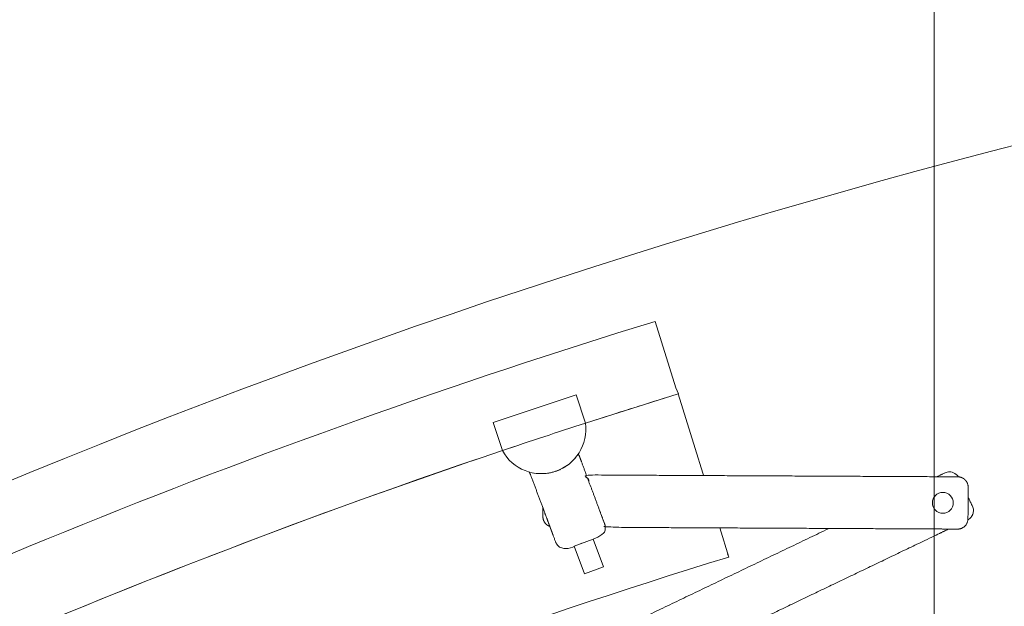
# Model space of a CAD drawing. Header units: metres. Extents: x -45 to 152, y -127 to 99.
# Tile 192 of 256: x -25.266 to -24.701, y -11.912 to -11.576. Entities that reach past the tile are written whole.
import ezdxf

# ---------------------------------------------------------------- set-up
doc = ezdxf.new("R2010")
doc.units = ezdxf.units.M
doc.layers.add('036_Bodenbelagarbeiten-350 Doppelbodenelement', color=7, linetype='Continuous', lineweight=9)
doc.layers.add('_OG 2 (2D)', color=7, linetype='Continuous', lineweight=9)
doc.layers.add('ACTES-Einrichtung Aufsicht.', color=7, linetype='Continuous', lineweight=9, true_color=0xa6a6a6)

# ---------------------------------------------------------------- blocks, each defined once
blk = doc.blocks.new('Group-96')
at = {"color": 255, "transparency": 33554687}
blk.add_wipeout([(-25.20296, -13.12743), (-25.18909, -13.11936), (-25.17519, -13.11135), (-25.16126, -13.10339), (-25.1473, -13.09549), (-25.1333, -13.08765), (-25.11927, -13.07987), (-25.10521, -13.07214), (-25.09113, -13.06446), (-24.99266, -13.01283), (-24.8928, -12.96394), (-24.79163, -12.91784), (-24.68922, -12.87455), (-24.58565, -12.83412), (-24.48099, -12.79658), (-24.37534, -12.76194), (-24.26877, -12.73025), (-24.26209, -12.72588), (-24.25619, -12.72051), (-24.25122, -12.71427), (-24.2473, -12.70731), (-24.24455, -12.69982), (-24.24301, -12.69199), (-24.24275, -12.68401), (-24.24375, -12.6761), (-24.24377, -12.67604), (-24.24378, -12.67597), (-24.2438, -12.67591), (-24.24381, -12.67585), (-24.24382, -12.67578), (-24.24384, -12.67572), (-24.24385, -12.67566), (-24.24386, -12.6756), (-24.45971, -11.6442), (-24.46271, -11.63494), (-24.46746, -11.62644), (-24.47376, -11.61902), (-24.48138, -11.61296), (-24.49003, -11.60849), (-24.49938, -11.60579), (-24.50908, -11.60494), (-24.51876, -11.606), (-24.85258, -11.69126), (-25.17859, -11.80275), (-25.49472, -11.93976), (-25.79898, -12.10142), (-26.08946, -12.28672), (-26.36431, -12.49448), (-26.62182, -12.7234), (-26.86034, -12.97202), (-26.86039, -12.97208), (-26.86044, -12.97214), (-26.86049, -12.9722), (-26.86054, -12.97225), (-26.86059, -12.97231), (-26.86064, -12.97237), (-26.86069, -12.97243), (-26.86074, -12.97249), (-26.86033, -12.97202), (-26.866, -12.97993), (-26.87003, -12.98879), (-26.87227, -12.99827), (-26.87263, -13.008), (-26.87109, -13.01761), (-26.86772, -13.02674), (-26.86265, -13.03505), (-26.85606, -13.04222), (-26.07075, -13.74487), (-26.0645, -13.74963), (-26.05758, -13.75336), (-26.05016, -13.75595), (-26.04243, -13.75736), (-26.03458, -13.75753), (-26.02679, -13.75647), (-26.01926, -13.7542), (-26.01219, -13.75078), (-25.9201, -13.66184), (-25.82522, -13.57588), (-25.72765, -13.49299), (-25.62748, -13.41326), (-25.52482, -13.33676), (-25.41978, -13.26357), (-25.31245, -13.19377)], dxfattribs=at).dxf.layer = 'ACTES-Einrichtung Aufsicht.'
at = {"layer": 'ACTES-Einrichtung Aufsicht.', "transparency": 33554534, "flags": 128}
blk.add_lwpolyline([(-25.20296, -13.12743, -0.008083), (-25.09113, -13.06446, -0.055453), (-24.26877, -12.73025, 0.330906), (-24.24375, -12.6761, -0.002569), (-24.24386, -12.6756), (-24.45971, -11.6442, 0.41107), (-24.51876, -11.606, 0.160224), (-26.86034, -12.97202, 0.00305), (-26.86074, -12.97249), (-26.86033, -12.97202, 0.411112), (-26.85606, -13.04222), (-26.07075, -13.74487, 0.325472), (-26.01219, -13.75078, -0.063875)], format="xyb", close=True, dxfattribs=at)
at = {"color": 255, "transparency": 33554559}
blk.add_wipeout([(-24.94172, -11.80706), (-24.93255, -11.80418), (-24.92702, -11.80241), (-24.92149, -11.80066), (-24.91596, -11.79891), (-24.91042, -11.79716), (-24.90488, -11.79543), (-24.89934, -11.79371), (-24.89379, -11.79199), (-24.88825, -11.79028), (-24.88984, -11.78691), (-24.9016, -11.74867), (-24.98731, -11.77606), (-25.07239, -11.80532), (-25.15681, -11.83645), (-25.24053, -11.86943), (-25.3235, -11.90424), (-25.40568, -11.94086), (-25.48704, -11.97929), (-25.56754, -12.0195), (-25.70055, -12.09091), (-25.83083, -12.16718), (-25.95821, -12.2482), (-26.08252, -12.33387), (-26.20357, -12.42407), (-26.32122, -12.51868), (-26.43529, -12.61756), (-26.54564, -12.72058), (-26.51757, -12.74956), (-26.5156, -12.75232), (-26.43116, -12.67283), (-26.34448, -12.5958), (-26.25563, -12.52128), (-26.16468, -12.44933), (-26.07171, -12.38002), (-25.9768, -12.3134), (-25.88001, -12.24952), (-25.78143, -12.18844), (-25.7811, -12.18784), (-25.75885, -12.17499), (-25.73526, -12.16115), (-25.71157, -12.14747), (-25.68779, -12.13395), (-25.66391, -12.12059), (-25.63995, -12.10739), (-25.6159, -12.09435), (-25.59176, -12.08147), (-25.56754, -12.06876), (-25.49745, -12.03315), (-25.42668, -11.9989), (-25.35526, -11.96603), (-25.28322, -11.93456), (-25.21058, -11.90449), (-25.13737, -11.87584), (-25.06362, -11.84861), (-24.98935, -11.82282), (-24.98937, -11.82278), (-24.94174, -11.80702)], dxfattribs=at).dxf.layer = 'ACTES-Einrichtung Aufsicht.'
at = {"layer": 'ACTES-Einrichtung Aufsicht.', "flags": 128}
blk.add_lwpolyline([(-24.94172, -11.80706), (-24.93255, -11.80418, -0.002867), (-24.88825, -11.79028), (-24.88984, -11.78691), (-24.9016, -11.74867, 0.044027), (-25.56754, -12.0195, 0.073959), (-26.54564, -12.72058), (-26.51757, -12.74956), (-26.5156, -12.75232, -0.057345), (-25.78143, -12.18844), (-25.7811, -12.18784), (-25.75885, -12.17499, -0.013514), (-25.56754, -12.06876, -0.038853), (-24.98935, -11.82282), (-24.98937, -11.82278), (-24.94174, -11.80702)], format="xyb", close=True, dxfattribs=at)
at = {"color": 255, "transparency": 33554559}
blk.add_wipeout([(-25.7811, -12.18784), (-25.78143, -12.18844), (-25.88001, -12.24952), (-25.9768, -12.3134), (-26.07171, -12.38002), (-26.16468, -12.44933), (-26.25563, -12.52128), (-26.34448, -12.5958), (-26.43116, -12.67283), (-26.5156, -12.75232), (-26.44741, -12.82271), (-26.36324, -12.74352), (-26.27679, -12.66684), (-26.18814, -12.59271), (-26.09736, -12.52121), (-26.00453, -12.45239), (-25.90972, -12.38632), (-25.81302, -12.32305), (-25.71451, -12.26263), (-25.70449, -12.25671), (-25.65228, -12.22622), (-25.57276, -12.18242), (-25.48699, -12.13754), (-25.40014, -12.09478), (-25.31227, -12.05416), (-25.22342, -12.0157), (-25.13367, -11.97942), (-25.04305, -11.94536), (-24.95163, -11.91353), (-24.85945, -11.88395), (-24.86459, -11.86722), (-24.8646, -11.86722), (-24.88838, -11.79032), (-24.94172, -11.80706), (-24.98933, -11.82286), (-24.98933, -11.82285), (-24.98933, -11.82285), (-24.98934, -11.82284), (-24.98934, -11.82284), (-24.98934, -11.82283), (-24.98934, -11.82283), (-24.98935, -11.82283), (-24.98935, -11.82282), (-25.08636, -11.85683), (-25.18248, -11.8933), (-25.27764, -11.93219), (-25.37178, -11.97348), (-25.46484, -12.01716), (-25.55677, -12.06318), (-25.64749, -12.11152), (-25.73696, -12.16214), (-25.75885, -12.17499)], dxfattribs=at).dxf.layer = 'ACTES-Einrichtung Aufsicht.'
at = {"layer": 'ACTES-Einrichtung Aufsicht.', "flags": 128}
blk.add_lwpolyline([(-25.7811, -12.18784), (-25.78143, -12.18844, 0.057345), (-26.5156, -12.75232), (-26.44741, -12.82271, -0.058565), (-25.71451, -12.26263), (-25.70449, -12.25671), (-25.65228, -12.22622), (-25.57276, -12.18242, -0.049045), (-24.85945, -11.88395), (-24.86459, -11.86722), (-24.8646, -11.86722), (-24.88838, -11.79032), (-24.94172, -11.80706), (-24.98933, -11.82286, -0.000416), (-24.98935, -11.82282, 0.050823), (-25.73696, -12.16214), (-25.75885, -12.17499)], format="xyb", close=True, dxfattribs=at)
at = {"color": 255, "transparency": 33554559}
blk.add_wipeout([(-24.94172, -11.80706), (-24.98935, -11.82282), (-24.99469, -11.80668), (-24.94707, -11.79091)], dxfattribs=at).dxf.layer = 'ACTES-Einrichtung Aufsicht.'
at = {"layer": 'ACTES-Einrichtung Aufsicht.', "flags": 128}
blk.add_lwpolyline([(-24.94172, -11.80706), (-24.98935, -11.82282), (-24.99469, -11.80668), (-24.94707, -11.79091)], close=True, dxfattribs=at)
at = {"color": 255, "transparency": 33554559}
blk.add_wipeout([(-24.94395, -11.82922), (-24.94567, -11.82459), (-24.94813, -11.82775), (-24.95105, -11.83049), (-24.95436, -11.83274), (-24.95799, -11.83445), (-24.96183, -11.83556), (-24.96581, -11.83606), (-24.96981, -11.83593), (-24.97374, -11.83517), (-24.95878, -11.8753), (-24.95878, -11.87531), (-24.95869, -11.87554), (-24.95867, -11.8756), (-24.95864, -11.87566), (-24.9586, -11.87573), (-24.95857, -11.87581), (-24.95852, -11.8759), (-24.95847, -11.87599), (-24.95842, -11.87609), (-24.95836, -11.8762), (-24.95829, -11.87631), (-24.95823, -11.87641), (-24.95816, -11.87652), (-24.95809, -11.87662), (-24.95802, -11.87672), (-24.95795, -11.87682), (-24.95787, -11.87692), (-24.9578, -11.87701), (-24.95772, -11.8771), (-24.95764, -11.87719), (-24.95756, -11.87728), (-24.95748, -11.87736), (-24.9574, -11.87745), (-24.95732, -11.87753), (-24.95724, -11.87761), (-24.95715, -11.87768), (-24.95707, -11.87776), (-24.95698, -11.87783), (-24.95689, -11.8779), (-24.9568, -11.87797), (-24.95671, -11.87804), (-24.95662, -11.8781), (-24.95653, -11.87817), (-24.95644, -11.87823), (-24.95642, -11.87824), (-24.9564, -11.87825), (-24.95639, -11.87826), (-24.95637, -11.87827), (-24.95635, -11.87828), (-24.95634, -11.87829), (-24.95632, -11.87831), (-24.9563, -11.87832), (-24.95629, -11.87833), (-24.95627, -11.87834), (-24.95625, -11.87835), (-24.95623, -11.87836), (-24.95621, -11.87837), (-24.95619, -11.87839), (-24.95617, -11.8784), (-24.95614, -11.87841), (-24.95612, -11.87843), (-24.95609, -11.87844), (-24.95607, -11.87845), (-24.95604, -11.87847), (-24.95601, -11.87849), (-24.95598, -11.8785), (-24.95595, -11.87852), (-24.95592, -11.87853), (-24.95589, -11.87855), (-24.95585, -11.87857), (-24.95582, -11.87858), (-24.95579, -11.8786), (-24.95575, -11.87862), (-24.95572, -11.87863), (-24.95568, -11.87865), (-24.95565, -11.87866), (-24.9556, -11.87869), (-24.95554, -11.87871), (-24.95549, -11.87874), (-24.95543, -11.87876), (-24.95537, -11.87878), (-24.95532, -11.8788), (-24.95526, -11.87883), (-24.9552, -11.87885), (-24.95514, -11.87887), (-24.95508, -11.87889), (-24.95501, -11.87891), (-24.95494, -11.87893), (-24.95487, -11.87896), (-24.9548, -11.87898), (-24.95472, -11.879), (-24.95464, -11.87902), (-24.95456, -11.87904), (-24.95447, -11.87906), (-24.95438, -11.87908), (-24.95429, -11.8791), (-24.9542, -11.87912), (-24.9541, -11.87913), (-24.954, -11.87915), (-24.95389, -11.87916), (-24.95379, -11.87917), (-24.95368, -11.87918), (-24.95357, -11.87919), (-24.95347, -11.8792), (-24.95337, -11.8792), (-24.95326, -11.87921), (-24.95316, -11.87921), (-24.95306, -11.87921), (-24.9528, -11.8792), (-24.95255, -11.87918), (-24.95229, -11.87914), (-24.95204, -11.8791), (-24.95179, -11.87905), (-24.95155, -11.87899), (-24.9513, -11.87891), (-24.95106, -11.87883), (-24.9342, -11.87254), (-24.93396, -11.87245), (-24.93373, -11.87234), (-24.9335, -11.87223), (-24.93327, -11.8721), (-24.93306, -11.87197), (-24.93285, -11.87183), (-24.93264, -11.87168), (-24.93244, -11.87152), (-24.93236, -11.87145), (-24.93229, -11.87138), (-24.93221, -11.87131), (-24.93213, -11.87124), (-24.93206, -11.87117), (-24.93198, -11.87109), (-24.93191, -11.87102), (-24.93184, -11.87094), (-24.93177, -11.87086), (-24.9317, -11.87078), (-24.93164, -11.87071), (-24.93158, -11.87063), (-24.93152, -11.87056), (-24.93146, -11.87048), (-24.93141, -11.87041), (-24.93136, -11.87034), (-24.93132, -11.87027), (-24.93127, -11.87021), (-24.93123, -11.87014), (-24.93119, -11.87008), (-24.93116, -11.87002), (-24.93112, -11.86996), (-24.93109, -11.8699), (-24.93105, -11.86985), (-24.93102, -11.86979), (-24.931, -11.86974), (-24.93097, -11.86968), (-24.93094, -11.86963), (-24.93091, -11.86957), (-24.93089, -11.86952), (-24.93086, -11.86947), (-24.93083, -11.86941), (-24.93082, -11.86938), (-24.9308, -11.86934), (-24.93079, -11.86931), (-24.93077, -11.86927), (-24.93076, -11.86924), (-24.93075, -11.86921), (-24.93073, -11.86917), (-24.93072, -11.86914), (-24.9307, -11.8691), (-24.93069, -11.86907), (-24.93068, -11.86904), (-24.93067, -11.86901), (-24.93066, -11.86898), (-24.93065, -11.86895), (-24.93064, -11.86892), (-24.93063, -11.8689), (-24.93062, -11.86887), (-24.93061, -11.86885), (-24.9306, -11.86882), (-24.9306, -11.8688), (-24.93059, -11.86878), (-24.93058, -11.86876), (-24.93057, -11.86874), (-24.93057, -11.86872), (-24.93056, -11.8687), (-24.93056, -11.86868), (-24.93055, -11.86866), (-24.93055, -11.86864), (-24.93054, -11.86863), (-24.93053, -11.86861), (-24.93053, -11.86859), (-24.93052, -11.86857), (-24.93049, -11.86846), (-24.93047, -11.86835), (-24.93044, -11.86824), (-24.93042, -11.86813), (-24.93039, -11.86802), (-24.93037, -11.86791), (-24.93036, -11.8678), (-24.93034, -11.86769), (-24.93033, -11.86757), (-24.93032, -11.86746), (-24.93031, -11.86734), (-24.9303, -11.86723), (-24.9303, -11.86711), (-24.93029, -11.86699), (-24.93029, -11.86687), (-24.93029, -11.86675), (-24.9303, -11.86663), (-24.9303, -11.86651), (-24.93031, -11.86639), (-24.93033, -11.86627), (-24.93034, -11.86615), (-24.93036, -11.86602), (-24.93038, -11.8659), (-24.9304, -11.86578), (-24.93043, -11.86566), (-24.93045, -11.86554), (-24.93047, -11.86544), (-24.9305, -11.86535), (-24.93052, -11.86526), (-24.93054, -11.86519), (-24.93056, -11.86512), (-24.93058, -11.86506), (-24.93067, -11.86483), (-24.93067, -11.86482)], dxfattribs=at).dxf.layer = 'ACTES-Einrichtung Aufsicht.'
at = {"layer": 'ACTES-Einrichtung Aufsicht.'}
blk.add_rational_spline([(-24.94395, -11.82922), (-24.94481, -11.8269), (-24.94567, -11.82459), (-24.95586, -11.84009), (-24.97374, -11.83517), (-24.96626, -11.85524), (-24.95878, -11.8753), (-24.95878, -11.87531), (-24.95878, -11.87531), (-24.95873, -11.87542), (-24.95861, -11.87576), (-24.95811, -11.87664), (-24.95749, -11.87738), (-24.95681, -11.87798), (-24.95644, -11.87823), (-24.95637, -11.87827), (-24.95624, -11.87836), (-24.95605, -11.87847), (-24.95579, -11.8786), (-24.95565, -11.87866), (-24.95543, -11.87876), (-24.95496, -11.87893), (-24.95432, -11.87911), (-24.95347, -11.87921), (-24.95306, -11.87921), (-24.95203, -11.87919), (-24.95106, -11.87883), (-24.94263, -11.87568), (-24.9342, -11.87254), (-24.93323, -11.87218), (-24.93244, -11.87152), (-24.93213, -11.87126), (-24.93155, -11.87062), (-24.93118, -11.87006), (-24.93093, -11.86963), (-24.93083, -11.86941), (-24.93077, -11.86927), (-24.93066, -11.869), (-24.93059, -11.8688), (-24.93054, -11.86864), (-24.93052, -11.86857), (-24.9304, -11.86813), (-24.93028, -11.86724), (-24.9303, -11.86627), (-24.9305, -11.86528), (-24.93062, -11.86494), (-24.93067, -11.86483), (-24.93067, -11.86483), (-24.93067, -11.86482), (-24.93731, -11.84702), (-24.94395, -11.82922)], [1, 1, 1, 0.808687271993, 1, 1, 1, 1, 1, 1, 1, 1, 1, 1, 1, 1, 1, 1, 1, 1, 1, 1, 1, 1, 1, 0.985598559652, 1, 1, 1, 0.985598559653, 1, 1, 1, 1, 1, 1, 1, 1, 1, 1, 1, 1, 1, 1, 1, 1, 1, 1, 1, 1, 1], degree=2, knots=[0, 0, 0, 0.039408, 0.039408, 0.278912, 0.278912, 0.620862, 0.620862, 0.620937, 0.620937, 0.622866, 0.626641, 0.630417, 0.634193, 0.637969, 0.637969, 0.638631, 0.639292, 0.639953, 0.640614, 0.640614, 0.641656, 0.642699, 0.643741, 0.644783, 0.644783, 0.647352, 0.647352, 0.67014, 0.67014, 0.672709, 0.672709, 0.673751, 0.674793, 0.675836, 0.676878, 0.676878, 0.677539, 0.6782, 0.678861, 0.679523, 0.679523, 0.683299, 0.687075, 0.69085, 0.694626, 0.696555, 0.696555, 0.69663, 0.69663, 1, 1, 1], dxfattribs=at)
at = {"color": 255, "transparency": 33554559}
for points in [[(-24.94172, -11.80706), (-24.94148, -11.81056), (-24.94172, -11.81406), (-24.94243, -11.8175), (-24.94361, -11.8208), (-24.94524, -11.82391), (-24.94728, -11.82677), (-24.94968, -11.82932), (-24.95242, -11.83152), (-24.96698, -11.81058)], [(-24.72202, -11.84959), (-24.72767, -11.83789), (-24.72776, -11.83775), (-24.72786, -11.8376), (-24.72796, -11.83746), (-24.72807, -11.83733), (-24.72818, -11.83719), (-24.72829, -11.83706), (-24.72841, -11.83693), (-24.72853, -11.83681), (-24.7286, -11.83674), (-24.72868, -11.83667), (-24.72875, -11.8366), (-24.72883, -11.83653), (-24.72891, -11.83646), (-24.72899, -11.83639), (-24.72908, -11.83633), (-24.72916, -11.83626), (-24.72925, -11.8362), (-24.72933, -11.83614), (-24.72941, -11.83608), (-24.72949, -11.83603), (-24.72957, -11.83598), (-24.72965, -11.83593), (-24.72972, -11.83588), (-24.7298, -11.83584), (-24.72987, -11.8358), (-24.72994, -11.83576), (-24.73001, -11.83573), (-24.73007, -11.83569), (-24.73014, -11.83566), (-24.7302, -11.83563), (-24.73026, -11.8356), (-24.73032, -11.83558), (-24.73038, -11.83555), (-24.73043, -11.83553), (-24.73049, -11.83551), (-24.73055, -11.83548), (-24.7306, -11.83546), (-24.73066, -11.83544), (-24.73072, -11.83542), (-24.73077, -11.8354), (-24.73081, -11.83539), (-24.73084, -11.83537), (-24.73088, -11.83536), (-24.73091, -11.83535), (-24.73095, -11.83534), (-24.73098, -11.83533), (-24.73102, -11.83532), (-24.73106, -11.83531), (-24.73109, -11.8353), (-24.73112, -11.83529), (-24.73116, -11.83528), (-24.73119, -11.83527), (-24.73122, -11.83526), (-24.73125, -11.83525), (-24.73127, -11.83525), (-24.7313, -11.83524), (-24.73133, -11.83523), (-24.73135, -11.83523), (-24.73138, -11.83522), (-24.7314, -11.83521), (-24.73142, -11.83521), (-24.73144, -11.8352), (-24.73146, -11.8352), (-24.73148, -11.8352), (-24.7315, -11.83519), (-24.73152, -11.83519), (-24.73154, -11.83518), (-24.73156, -11.83518), (-24.73158, -11.83518), (-24.7316, -11.83517), (-24.73162, -11.83517), (-24.73164, -11.83516), (-24.73175, -11.83514), (-24.73186, -11.83513), (-24.73197, -11.83511), (-24.73208, -11.8351), (-24.7322, -11.83508), (-24.73231, -11.83508), (-24.73242, -11.83507), (-24.73254, -11.83506), (-24.73265, -11.83506), (-24.73276, -11.83506), (-24.73288, -11.83506), (-24.733, -11.83506), (-24.73311, -11.83507), (-24.73323, -11.83508), (-24.73335, -11.83509), (-24.73347, -11.8351), (-24.73359, -11.83511), (-24.73371, -11.83513), (-24.73383, -11.83515), (-24.73395, -11.83517), (-24.73407, -11.8352), (-24.73419, -11.83523), (-24.73431, -11.83526), (-24.73443, -11.83529), (-24.73455, -11.83533), (-24.73466, -11.83536), (-24.73476, -11.8354), (-24.73485, -11.83543), (-24.73493, -11.83546), (-24.73501, -11.83549), (-24.73507, -11.83551), (-24.73513, -11.83554), (-24.73535, -11.83564), (-24.73536, -11.83565), (-24.73991, -11.83783), (-24.92744, -11.92771), (-24.92744, -11.92771), (-24.92766, -11.92781), (-24.92772, -11.92784), (-24.92778, -11.92788), (-24.92785, -11.92792), (-24.92793, -11.92796), (-24.92801, -11.92802), (-24.9281, -11.92807), (-24.92819, -11.92814), (-24.92829, -11.92821), (-24.92839, -11.92828), (-24.92849, -11.92835), (-24.92859, -11.92843), (-24.92869, -11.92851), (-24.92878, -11.92859), (-24.92887, -11.92867), (-24.92896, -11.92875), (-24.92905, -11.92884), (-24.92913, -11.92892), (-24.92921, -11.92901), (-24.92929, -11.92909), (-24.92937, -11.92918), (-24.92945, -11.92927), (-24.92952, -11.92936), (-24.92959, -11.92945), (-24.92966, -11.92954), (-24.92973, -11.92963), (-24.92979, -11.92972), (-24.92985, -11.92982), (-24.92992, -11.92991), (-24.92997, -11.93001), (-24.93003, -11.9301), (-24.93009, -11.9302), (-24.93014, -11.9303), (-24.93015, -11.93032), (-24.93016, -11.93034), (-24.93017, -11.93035), (-24.93018, -11.93037), (-24.93019, -11.93039), (-24.9302, -11.93041), (-24.93021, -11.93042), (-24.93021, -11.93044), (-24.93022, -11.93046), (-24.93023, -11.93048), (-24.93024, -11.9305), (-24.93025, -11.93052), (-24.93026, -11.93054), (-24.93027, -11.93056), (-24.93028, -11.93059), (-24.9303, -11.93061), (-24.93031, -11.93064), (-24.93032, -11.93066), (-24.93033, -11.93069), (-24.93034, -11.93072), (-24.93036, -11.93075), (-24.93037, -11.93078), (-24.93038, -11.93081), (-24.9304, -11.93085), (-24.93041, -11.93088), (-24.93042, -11.93091), (-24.93044, -11.93095), (-24.93045, -11.93098), (-24.93046, -11.93102), (-24.93048, -11.93105), (-24.93049, -11.93109), (-24.9305, -11.93112), (-24.93052, -11.93118), (-24.93054, -11.93124), (-24.93056, -11.93129), (-24.93058, -11.93135), (-24.9306, -11.93141), (-24.93061, -11.93147), (-24.93063, -11.93153), (-24.93065, -11.93159), (-24.93066, -11.93165), (-24.93068, -11.93172), (-24.93069, -11.93178), (-24.93071, -11.93185), (-24.93072, -11.93193), (-24.93074, -11.932), (-24.93075, -11.93208), (-24.93077, -11.93216), (-24.93078, -11.93225), (-24.93079, -11.93233), (-24.9308, -11.93242), (-24.93081, -11.93252), (-24.93082, -11.93261), (-24.93083, -11.93271), (-24.93083, -11.93282), (-24.93084, -11.93292), (-24.93084, -11.93303), (-24.93084, -11.93313), (-24.93084, -11.93324), (-24.93084, -11.93334), (-24.93083, -11.93345), (-24.93083, -11.93355), (-24.93082, -11.93365), (-24.93081, -11.93376), (-24.93078, -11.93401), (-24.93073, -11.93426), (-24.93068, -11.93451), (-24.93061, -11.93476), (-24.93054, -11.935), (-24.93045, -11.93524), (-24.93036, -11.93548), (-24.93025, -11.93571), (-24.92247, -11.95194), (-24.92236, -11.95217), (-24.92223, -11.95239), (-24.9221, -11.95261), (-24.92196, -11.95282), (-24.92181, -11.95302), (-24.92165, -11.95322), (-24.92148, -11.95341), (-24.9213, -11.9536), (-24.92123, -11.95367), (-24.92115, -11.95374), (-24.92107, -11.95381), (-24.921, -11.95388), (-24.92092, -11.95395), (-24.92083, -11.95401), (-24.92075, -11.95408), (-24.92067, -11.95414), (-24.92058, -11.95421), (-24.9205, -11.95427), (-24.92042, -11.95432), (-24.92034, -11.95438), (-24.92026, -11.95443), (-24.92018, -11.95448), (-24.92011, -11.95452), (-24.92003, -11.95456), (-24.91996, -11.9546), (-24.91989, -11.95464), (-24.91982, -11.95468), (-24.91975, -11.95471), (-24.91969, -11.95474), (-24.91963, -11.95477), (-24.91957, -11.9548), (-24.91951, -11.95483), (-24.91945, -11.95485), (-24.91939, -11.95488), (-24.91934, -11.9549), (-24.91928, -11.95492), (-24.91922, -11.95494), (-24.91917, -11.95497), (-24.91911, -11.95499), (-24.91906, -11.95501), (-24.91902, -11.95502), (-24.91898, -11.95503), (-24.91895, -11.95504), (-24.91891, -11.95506), (-24.91888, -11.95507), (-24.91884, -11.95508), (-24.91881, -11.95509), (-24.91877, -11.9551), (-24.91874, -11.95511), (-24.9187, -11.95512), (-24.91867, -11.95513), (-24.91864, -11.95514), (-24.91861, -11.95514), (-24.91858, -11.95515), (-24.91855, -11.95516), (-24.91853, -11.95517), (-24.9185, -11.95517), (-24.91848, -11.95518), (-24.91845, -11.95519), (-24.91843, -11.95519), (-24.91841, -11.9552), (-24.91838, -11.9552), (-24.91836, -11.95521), (-24.91834, -11.95521), (-24.91832, -11.95521), (-24.9183, -11.95522), (-24.91829, -11.95522), (-24.91827, -11.95523), (-24.91825, -11.95523), (-24.91823, -11.95523), (-24.91821, -11.95524), (-24.91819, -11.95524), (-24.91808, -11.95526), (-24.91797, -11.95528), (-24.91785, -11.95529), (-24.91774, -11.95531), (-24.91763, -11.95532), (-24.91752, -11.95533), (-24.91741, -11.95534), (-24.91729, -11.95534), (-24.91718, -11.95535), (-24.91706, -11.95535), (-24.91695, -11.95535), (-24.91683, -11.95534), (-24.91672, -11.95534), (-24.9166, -11.95533), (-24.91648, -11.95532), (-24.91636, -11.95531), (-24.91624, -11.95529), (-24.91612, -11.95527), (-24.916, -11.95525), (-24.91588, -11.95523), (-24.91576, -11.9552), (-24.91564, -11.95518), (-24.91552, -11.95514), (-24.9154, -11.95511), (-24.91528, -11.95508), (-24.91517, -11.95504), (-24.91507, -11.95501), (-24.91498, -11.95498), (-24.9149, -11.95495), (-24.91482, -11.95492), (-24.91475, -11.95489), (-24.9147, -11.95487), (-24.91448, -11.95476), (-24.91447, -11.95476), (-24.90354, -11.94952), (-24.90899, -11.9349), (-24.90922, -11.93415), (-24.90934, -11.93337), (-24.90936, -11.93259), (-24.90929, -11.93181), (-24.9091, -11.93104), (-24.90883, -11.93031), (-24.90845, -11.92962), (-24.90746, -11.92841), (-24.90685, -11.92792), (-24.90618, -11.9275), (-24.90546, -11.92718), (-24.90471, -11.92696), (-24.90394, -11.92683), (-24.90315, -11.92681), (-24.90161, -11.92707), (-24.90088, -11.92735), (-24.90018, -11.92772), (-24.89955, -11.92818), (-24.89898, -11.92872), (-24.89848, -11.92932), (-24.89807, -11.92999), (-24.89775, -11.93071), (-24.89267, -11.94431), (-24.73317, -11.86786), (-24.73318, -11.86786), (-24.72212, -11.86256), (-24.72203, -11.86251), (-24.72194, -11.86246), (-24.72185, -11.86241), (-24.72177, -11.86235), (-24.72168, -11.86229), (-24.72159, -11.86224), (-24.7215, -11.86217), (-24.72142, -11.86211), (-24.72133, -11.86205), (-24.72124, -11.86198), (-24.72116, -11.86191), (-24.72108, -11.86184), (-24.72099, -11.86177), (-24.72091, -11.8617), (-24.72083, -11.86162), (-24.72075, -11.86154), (-24.72067, -11.86146), (-24.7206, -11.86138), (-24.72052, -11.8613), (-24.72045, -11.86122), (-24.72038, -11.86113), (-24.72031, -11.86104), (-24.72024, -11.86096), (-24.72017, -11.86087), (-24.7201, -11.86077), (-24.72004, -11.86068), (-24.71997, -11.86059), (-24.71991, -11.86049), (-24.71985, -11.8604), (-24.7198, -11.8603), (-24.71974, -11.8602), (-24.71969, -11.8601), (-24.71968, -11.86009), (-24.71967, -11.86007), (-24.71966, -11.86005), (-24.71965, -11.86003), (-24.71964, -11.86002), (-24.71963, -11.86), (-24.71962, -11.85998), (-24.71961, -11.85996), (-24.7196, -11.85995), (-24.7196, -11.85993), (-24.71959, -11.85991), (-24.71958, -11.85989), (-24.71957, -11.85986), (-24.71955, -11.85984), (-24.71954, -11.85982), (-24.71953, -11.85979), (-24.71952, -11.85977), (-24.71951, -11.85974), (-24.7195, -11.85971), (-24.71948, -11.85969), (-24.71947, -11.85966), (-24.71946, -11.85963), (-24.71944, -11.85959), (-24.71943, -11.85956), (-24.71942, -11.85953), (-24.7194, -11.85949), (-24.71939, -11.85946), (-24.71938, -11.85942), (-24.71936, -11.85939), (-24.71935, -11.85935), (-24.71934, -11.85932), (-24.71933, -11.85928), (-24.71931, -11.85922), (-24.71929, -11.85917), (-24.71927, -11.85911), (-24.71925, -11.85905), (-24.71923, -11.85899), (-24.71922, -11.85893), (-24.7192, -11.85888), (-24.71918, -11.85882), (-24.71917, -11.85875), (-24.71915, -11.85869), (-24.71914, -11.85862), (-24.71912, -11.85855), (-24.7191, -11.85848), (-24.71909, -11.8584), (-24.71908, -11.85832), (-24.71906, -11.85824), (-24.71905, -11.85816), (-24.71903, -11.85807), (-24.71902, -11.85798), (-24.71901, -11.85789), (-24.71901, -11.85779), (-24.719, -11.85769), (-24.71899, -11.85759), (-24.71899, -11.85748), (-24.71899, -11.85738), (-24.71899, -11.85727), (-24.71899, -11.85717), (-24.71899, -11.85706), (-24.71899, -11.85696), (-24.719, -11.85685), (-24.71901, -11.85675), (-24.71902, -11.85665), (-24.71905, -11.8564), (-24.7191, -11.85614), (-24.71915, -11.85589), (-24.71921, -11.85565), (-24.71929, -11.8554), (-24.71937, -11.85516), (-24.71947, -11.85493), (-24.71957, -11.8547)], [(-24.96608, -11.86072), (-24.96608, -11.85572), (-24.9621, -11.8664), (-24.9622, -11.86636), (-24.96231, -11.86632), (-24.96241, -11.86628), (-24.96251, -11.86623), (-24.96261, -11.86619), (-24.96271, -11.86614), (-24.96281, -11.86609), (-24.9629, -11.86604), (-24.963, -11.86599), (-24.9631, -11.86593), (-24.9632, -11.86587), (-24.9633, -11.86582), (-24.96339, -11.86575), (-24.96348, -11.86569), (-24.96358, -11.86563), (-24.96367, -11.86556), (-24.96368, -11.86555), (-24.9637, -11.86554), (-24.96371, -11.86552), (-24.96373, -11.86551), (-24.96375, -11.8655), (-24.96376, -11.86549), (-24.96378, -11.86548), (-24.96379, -11.86546), (-24.96381, -11.86545), (-24.96382, -11.86544), (-24.96384, -11.86542), (-24.96386, -11.86541), (-24.96388, -11.8654), (-24.9639, -11.86538), (-24.96392, -11.86536), (-24.96394, -11.86535), (-24.96396, -11.86533), (-24.96398, -11.86531), (-24.964, -11.86529), (-24.96403, -11.86527), (-24.96405, -11.86525), (-24.96408, -11.86522), (-24.9641, -11.8652), (-24.96413, -11.86518), (-24.96416, -11.86515), (-24.96418, -11.86513), (-24.96421, -11.8651), (-24.96424, -11.86508), (-24.96426, -11.86505), (-24.96429, -11.86502), (-24.96432, -11.865), (-24.96434, -11.86497), (-24.96439, -11.86493), (-24.96443, -11.86488), (-24.96447, -11.86484), (-24.96451, -11.8648), (-24.96455, -11.86475), (-24.96459, -11.8647), (-24.96463, -11.86466), (-24.96467, -11.86461), (-24.96471, -11.86456), (-24.96476, -11.86451), (-24.9648, -11.86446), (-24.96484, -11.8644), (-24.96489, -11.86434), (-24.96493, -11.86428), (-24.96498, -11.86421), (-24.96503, -11.86415), (-24.96508, -11.86408), (-24.96513, -11.864), (-24.96517, -11.86392), (-24.96522, -11.86384), (-24.96527, -11.86376), (-24.96532, -11.86367), (-24.96537, -11.86358), (-24.96542, -11.86349), (-24.96547, -11.8634), (-24.96551, -11.8633), (-24.96556, -11.8632), (-24.9656, -11.86311), (-24.96564, -11.86301), (-24.96568, -11.86292), (-24.96571, -11.86282), (-24.96575, -11.86272), (-24.96583, -11.86248), (-24.96589, -11.86223), (-24.96595, -11.86199), (-24.966, -11.86173), (-24.96604, -11.86148), (-24.96606, -11.86123), (-24.96608, -11.86097)], [(-24.95878, -11.8753), (-24.95878, -11.8753), (-24.95878, -11.87531), (-24.95878, -11.87531), (-24.95878, -11.87531), (-24.95878, -11.87531), (-24.95878, -11.87531), (-24.95878, -11.87531), (-24.95878, -11.87531), (-24.95877, -11.87532), (-24.95877, -11.87533), (-24.95876, -11.87535), (-24.95875, -11.87537), (-24.95874, -11.8754), (-24.95873, -11.87544), (-24.95871, -11.87549), (-24.95869, -11.87554), (-24.95867, -11.8756), (-24.95864, -11.87566), (-24.9586, -11.87573), (-24.95857, -11.87581), (-24.95852, -11.8759), (-24.95847, -11.87599), (-24.95842, -11.87609), (-24.95836, -11.8762), (-24.95829, -11.87631), (-24.95823, -11.87641), (-24.95816, -11.87652), (-24.95809, -11.87662), (-24.95802, -11.87672), (-24.95795, -11.87682), (-24.95787, -11.87692), (-24.9578, -11.87701), (-24.95772, -11.8771), (-24.95764, -11.87719), (-24.95756, -11.87728), (-24.95748, -11.87736), (-24.9574, -11.87745), (-24.95732, -11.87753), (-24.95724, -11.87761), (-24.95715, -11.87768), (-24.95707, -11.87776), (-24.95698, -11.87783), (-24.95689, -11.8779), (-24.9568, -11.87797), (-24.95671, -11.87804), (-24.95662, -11.8781), (-24.95653, -11.87817), (-24.95644, -11.87823)]]:
    blk.add_wipeout(points, dxfattribs=at).dxf.layer = 'ACTES-Einrichtung Aufsicht.'
at = {"layer": 'ACTES-Einrichtung Aufsicht.'}
blk.add_line((-24.85945, -11.88395), (-24.86004, -11.88204), dxfattribs=at)
for points, weights, knots in [([(-24.72202, -11.84959), (-24.72485, -11.84374), (-24.72767, -11.83789), (-24.72803, -11.8373), (-24.72853, -11.83681), (-24.72882, -11.83652), (-24.7295, -11.836), (-24.73009, -11.83568), (-24.73055, -11.83548), (-24.73077, -11.8354), (-24.73091, -11.83535), (-24.7312, -11.83526), (-24.73141, -11.83521), (-24.73156, -11.83518), (-24.73164, -11.83516), (-24.73208, -11.83508), (-24.73299, -11.83505), (-24.73395, -11.83515), (-24.73492, -11.83544), (-24.73524, -11.83559), (-24.73535, -11.83564), (-24.73535, -11.83564), (-24.73536, -11.83565), (-24.73764, -11.83674), (-24.73991, -11.83783), (-24.83367, -11.88277), (-24.92744, -11.92771), (-24.92744, -11.92771), (-24.92744, -11.92771), (-24.92755, -11.92776), (-24.92788, -11.92792), (-24.92871, -11.9285), (-24.92939, -11.92917), (-24.92993, -11.9299), (-24.93014, -11.9303), (-24.93018, -11.93037), (-24.93025, -11.93051), (-24.93034, -11.93071), (-24.93045, -11.93098), (-24.9305, -11.93112), (-24.93058, -11.93135), (-24.93071, -11.93183), (-24.93083, -11.93249), (-24.93085, -11.93335), (-24.93081, -11.93376), (-24.9307, -11.93478), (-24.93025, -11.93571), (-24.92636, -11.94382), (-24.92247, -11.95194), (-24.92203, -11.95287), (-24.9213, -11.9536), (-24.92101, -11.95389), (-24.92033, -11.9544), (-24.91974, -11.95473), (-24.91928, -11.95493), (-24.91906, -11.95501), (-24.91891, -11.95506), (-24.91863, -11.95514), (-24.91842, -11.95519), (-24.91827, -11.95523), (-24.91819, -11.95524), (-24.91775, -11.95533), (-24.91684, -11.95536), (-24.91588, -11.95525), (-24.91491, -11.95497), (-24.91459, -11.95481), (-24.91448, -11.95476), (-24.91447, -11.95476), (-24.91447, -11.95476), (-24.90901, -11.95214), (-24.90354, -11.94952), (-24.90627, -11.94221), (-24.90899, -11.9349), (-24.9102, -11.93165), (-24.90799, -11.92898), (-24.90579, -11.92631), (-24.90237, -11.92689), (-24.89896, -11.92746), (-24.89775, -11.93071), (-24.89521, -11.93751), (-24.89267, -11.94431), (-24.81292, -11.90609), (-24.73317, -11.86786), (-24.73317, -11.86786), (-24.73318, -11.86786), (-24.72765, -11.86521), (-24.72212, -11.86256), (-24.72176, -11.86237), (-24.72107, -11.86185), (-24.72044, -11.86123), (-24.7199, -11.8605), (-24.71969, -11.8601), (-24.71965, -11.86003), (-24.71958, -11.85989), (-24.71949, -11.8597), (-24.71938, -11.85942), (-24.71933, -11.85928), (-24.71925, -11.85906), (-24.71912, -11.85857), (-24.719, -11.85791), (-24.71898, -11.85706), (-24.71902, -11.85665), (-24.71913, -11.85562), (-24.71957, -11.8547), (-24.7208, -11.85214), (-24.72202, -11.84959)], [1, 1, 1, 0.99333317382, 1, 1, 1, 1, 1, 1, 1, 1, 1, 1, 1, 1, 1, 1, 1, 1, 1, 1, 1, 1, 1, 1, 1, 1, 1, 1, 1, 1, 1, 1, 1, 1, 1, 1, 1, 1, 1, 1, 1, 1, 1, 0.985598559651, 1, 1, 1, 0.985598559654, 1, 1, 1, 1, 1, 1, 1, 1, 1, 1, 1, 1, 1, 1, 1, 1, 1, 1, 1, 1, 1, 1, 1, 0.866022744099, 1, 0.866022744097, 1, 0.866022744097, 1, 1, 1, 1, 1, 1, 1, 1, 1, 1, 1, 1, 1, 1, 1, 1, 1, 1, 1, 1, 1, 1, 1, 1, 0.985598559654, 1, 1, 1], [0, 0, 0, 0.004254, 0.004254, 0.004707, 0.004707, 0.004977, 0.005247, 0.005516, 0.005786, 0.005786, 0.005957, 0.006128, 0.006299, 0.00647, 0.00647, 0.007448, 0.008425, 0.009402, 0.010379, 0.010878, 0.010878, 0.010898, 0.010898, 0.021336, 0.021336, 0.450963, 0.450963, 0.450982, 0.450982, 0.451481, 0.452458, 0.453436, 0.454413, 0.45539, 0.45539, 0.455561, 0.455732, 0.455903, 0.456074, 0.456074, 0.456344, 0.456614, 0.456884, 0.457153, 0.457153, 0.457818, 0.457818, 0.463715, 0.463715, 0.46438, 0.46438, 0.46465, 0.46492, 0.465189, 0.465459, 0.465459, 0.46563, 0.465801, 0.465972, 0.466144, 0.466144, 0.467121, 0.468098, 0.469075, 0.470052, 0.470551, 0.470551, 0.470571, 0.470571, 0.495613, 0.495613, 0.527849, 0.527849, 0.540245, 0.540245, 0.552642, 0.552642, 0.565038, 0.565038, 0.595034, 0.595034, 0.960479, 0.960479, 0.960516, 0.960516, 0.985858, 0.985858, 0.987545, 0.989232, 0.990918, 0.992605, 0.992605, 0.9929, 0.993195, 0.993491, 0.993786, 0.993786, 0.994251, 0.994717, 0.995183, 0.995648, 0.995648, 0.996795, 0.996795, 1, 1, 1]), ([(-24.96608, -11.86072), (-24.96608, -11.85822), (-24.96608, -11.85572), (-24.96409, -11.86106), (-24.9621, -11.8664), (-24.96253, -11.86624), (-24.9633, -11.86583), (-24.96367, -11.86556), (-24.96373, -11.86551), (-24.96385, -11.86542), (-24.96402, -11.86528), (-24.96424, -11.86508), (-24.96434, -11.86497), (-24.96451, -11.8648), (-24.96483, -11.86442), (-24.96522, -11.86387), (-24.96561, -11.86311), (-24.96575, -11.86272), (-24.96609, -11.86175), (-24.96608, -11.86072)], [1, 1, 1, 1, 1, 1, 1, 1, 1, 1, 1, 1, 1, 1, 1, 1, 1, 1, 0.985598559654, 1], [0, 0, 0, 0.242093, 0.242093, 0.793953, 0.793953, 0.837958, 0.884456, 0.884456, 0.892598, 0.900739, 0.90888, 0.917022, 0.917022, 0.929858, 0.942693, 0.955529, 0.968365, 0.968365, 1, 1, 1])]:
    blk.add_rational_spline(points, weights, degree=2, knots=knots, dxfattribs=at)
blk.add_open_spline([(-24.95878, -11.8753), (-24.95878, -11.87531), (-24.95877, -11.87532), (-24.95861, -11.87576), (-24.95811, -11.87664), (-24.95749, -11.87738), (-24.95681, -11.87798), (-24.95644, -11.87823)], degree=2, dxfattribs=at)
at = {"color": 255, "transparency": 33554559}
blk.add_wipeout([(-24.9644, -11.83595), (-24.96791, -11.83607), (-24.9714, -11.8357), (-24.97481, -11.83485), (-24.97807, -11.83355), (-24.98111, -11.83181), (-24.98389, -11.82966), (-24.98635, -11.82716), (-24.98845, -11.82434), (-24.96698, -11.81058)], dxfattribs=at).dxf.layer = 'ACTES-Einrichtung Aufsicht.'
for points in [[(-24.93058, -11.86506), (-24.93056, -11.86512), (-24.93054, -11.86519), (-24.93052, -11.86526), (-24.9305, -11.86535), (-24.93047, -11.86544), (-24.93045, -11.86554), (-24.93043, -11.86566), (-24.9304, -11.86578), (-24.93038, -11.8659), (-24.93036, -11.86602), (-24.93034, -11.86615), (-24.93033, -11.86627), (-24.93031, -11.86639), (-24.9303, -11.86651), (-24.9303, -11.86663), (-24.93029, -11.86675), (-24.93029, -11.86677), (-24.93029, -11.86679), (-24.93029, -11.86681), (-24.93029, -11.86682), (-24.93029, -11.86684), (-24.93029, -11.86686), (-24.93029, -11.86688), (-24.93029, -11.8669), (-24.72811, -11.86789), (-24.7281, -11.86789), (-24.72786, -11.86789), (-24.7278, -11.86789), (-24.72773, -11.86788), (-24.72765, -11.86788), (-24.72756, -11.86787), (-24.72746, -11.86786), (-24.72736, -11.86785), (-24.72725, -11.86783), (-24.72713, -11.86781), (-24.727, -11.86779), (-24.72688, -11.86777), (-24.72676, -11.86774), (-24.72664, -11.86771), (-24.72652, -11.86768), (-24.7264, -11.86765), (-24.72629, -11.86761), (-24.72617, -11.86758), (-24.72606, -11.86754), (-24.72595, -11.86749), (-24.72584, -11.86745), (-24.72573, -11.86741), (-24.72562, -11.86736), (-24.72552, -11.86731), (-24.72541, -11.86726), (-24.72531, -11.86721), (-24.72521, -11.86716), (-24.72511, -11.8671), (-24.72502, -11.86704), (-24.72492, -11.86699), (-24.72482, -11.86693), (-24.72473, -11.86686), (-24.72464, -11.8668), (-24.72455, -11.86673), (-24.72453, -11.86672), (-24.72451, -11.86671), (-24.7245, -11.8667), (-24.72448, -11.86669), (-24.72447, -11.86668), (-24.72445, -11.86666), (-24.72444, -11.86665), (-24.72442, -11.86664), (-24.7244, -11.86663), (-24.72439, -11.86661), (-24.72437, -11.8666), (-24.72435, -11.86659), (-24.72433, -11.86657), (-24.72431, -11.86656), (-24.72429, -11.86654), (-24.72427, -11.86652), (-24.72425, -11.8665), (-24.72423, -11.86649), (-24.72421, -11.86647), (-24.72418, -11.86645), (-24.72416, -11.86643), (-24.72413, -11.8664), (-24.72411, -11.86638), (-24.72408, -11.86636), (-24.72405, -11.86633), (-24.72402, -11.86631), (-24.724, -11.86628), (-24.72397, -11.86626), (-24.72394, -11.86623), (-24.72392, -11.8662), (-24.72389, -11.86618), (-24.72386, -11.86615), (-24.72382, -11.86611), (-24.72378, -11.86607), (-24.72374, -11.86602), (-24.72369, -11.86598), (-24.72365, -11.86593), (-24.72361, -11.86589), (-24.72357, -11.86584), (-24.72353, -11.86579), (-24.72349, -11.86575), (-24.72345, -11.8657), (-24.7234, -11.86564), (-24.72336, -11.86559), (-24.72331, -11.86553), (-24.72327, -11.86546), (-24.72322, -11.8654), (-24.72317, -11.86533), (-24.72312, -11.86526), (-24.72307, -11.86519), (-24.72302, -11.86511), (-24.72297, -11.86503), (-24.72292, -11.86495), (-24.72287, -11.86486), (-24.72282, -11.86478), (-24.72278, -11.86468), (-24.72273, -11.86459), (-24.72268, -11.86449), (-24.72263, -11.8644), (-24.72259, -11.8643), (-24.72255, -11.86421), (-24.72251, -11.86411), (-24.72247, -11.86401), (-24.72244, -11.86392), (-24.72238, -11.86375), (-24.72233, -11.86359), (-24.72228, -11.86342), (-24.72224, -11.86325), (-24.7222, -11.86308), (-24.72217, -11.86291), (-24.72214, -11.86273), (-24.72212, -11.86256), (-24.72202, -11.84959), (-24.722, -11.84392), (-24.722, -11.84366), (-24.72201, -11.84341), (-24.72204, -11.84316), (-24.72208, -11.8429), (-24.72212, -11.84265), (-24.72218, -11.8424), (-24.72225, -11.84216), (-24.72233, -11.84192), (-24.72236, -11.84182), (-24.7224, -11.84172), (-24.72244, -11.84163), (-24.72248, -11.84153), (-24.72252, -11.84143), (-24.72257, -11.84134), (-24.72261, -11.84124), (-24.72266, -11.84115), (-24.72271, -11.84105), (-24.72276, -11.84096), (-24.72281, -11.84088), (-24.72285, -11.84079), (-24.7229, -11.84071), (-24.72295, -11.84064), (-24.723, -11.84056), (-24.72305, -11.84049), (-24.7231, -11.84043), (-24.72314, -11.84036), (-24.72319, -11.8403), (-24.72323, -11.84024), (-24.72328, -11.84018), (-24.72332, -11.84013), (-24.72336, -11.84008), (-24.7234, -11.84003), (-24.72344, -11.83998), (-24.72348, -11.83993), (-24.72353, -11.83989), (-24.72357, -11.83984), (-24.72361, -11.8398), (-24.72365, -11.83975), (-24.72369, -11.83971), (-24.72373, -11.83967), (-24.72376, -11.83964), (-24.72379, -11.83961), (-24.72381, -11.83959), (-24.72384, -11.83956), (-24.72387, -11.83954), (-24.72389, -11.83951), (-24.72392, -11.83949), (-24.72395, -11.83946), (-24.72397, -11.83944), (-24.724, -11.83941), (-24.72402, -11.83939), (-24.72405, -11.83937), (-24.72407, -11.83935), (-24.7241, -11.83933), (-24.72412, -11.83931), (-24.72414, -11.83929), (-24.72416, -11.83928), (-24.72418, -11.83926), (-24.7242, -11.83924), (-24.72422, -11.83923), (-24.72424, -11.83921), (-24.72425, -11.8392), (-24.72427, -11.83919), (-24.72428, -11.83917), (-24.7243, -11.83916), (-24.72432, -11.83915), (-24.72433, -11.83914), (-24.72435, -11.83913), (-24.72436, -11.83911), (-24.72438, -11.8391), (-24.72439, -11.83909), (-24.72441, -11.83908), (-24.7245, -11.83901), (-24.72459, -11.83895), (-24.72469, -11.83888), (-24.72478, -11.83882), (-24.72488, -11.83876), (-24.72497, -11.83871), (-24.72507, -11.83865), (-24.72517, -11.8386), (-24.72527, -11.83854), (-24.72538, -11.83849), (-24.72548, -11.83844), (-24.72559, -11.8384), (-24.72569, -11.83835), (-24.7258, -11.8383), (-24.72591, -11.83826), (-24.72603, -11.83822), (-24.72614, -11.83818), (-24.72626, -11.83815), (-24.72637, -11.83811), (-24.72649, -11.83808), (-24.72661, -11.83805), (-24.72673, -11.83802), (-24.72686, -11.838), (-24.72698, -11.83798), (-24.72709, -11.83796), (-24.72719, -11.83794), (-24.72729, -11.83793), (-24.72738, -11.83792), (-24.72746, -11.83791), (-24.72754, -11.8379), (-24.7276, -11.8379), (-24.72767, -11.83789), (-24.73991, -11.83783), (-24.9411, -11.83684), (-24.93067, -11.86482), (-24.93067, -11.86483)], [(-24.93124, -11.88958), (-24.94214, -11.89365), (-24.94808, -11.87772), (-24.93717, -11.87365)]]:
    blk.add_wipeout(points, dxfattribs=at).dxf.layer = 'ACTES-Einrichtung Aufsicht.'
at = {"layer": 'ACTES-Einrichtung Aufsicht.', "flags": 128}
blk.add_lwpolyline([(-24.93124, -11.88958), (-24.94214, -11.89365), (-24.94808, -11.87772), (-24.93717, -11.87365)], close=True, dxfattribs=at)
at = {"layer": 'ACTES-Einrichtung Aufsicht.'}
blk.add_rational_spline([(-24.93058, -11.86506), (-24.9305, -11.86528), (-24.9303, -11.86627), (-24.93029, -11.86683), (-24.93029, -11.8669), (-24.8292, -11.86739), (-24.72811, -11.86789), (-24.72811, -11.86789), (-24.7281, -11.86789), (-24.72798, -11.86789), (-24.72763, -11.86789), (-24.72663, -11.86773), (-24.72571, -11.86742), (-24.72491, -11.867), (-24.72455, -11.86673), (-24.72448, -11.86669), (-24.72436, -11.86659), (-24.72419, -11.86645), (-24.72397, -11.86626), (-24.72386, -11.86615), (-24.72369, -11.86598), (-24.72337, -11.86561), (-24.72297, -11.86506), (-24.72258, -11.8643), (-24.72244, -11.86392), (-24.7222, -11.86326), (-24.72212, -11.86256), (-24.72207, -11.85607), (-24.72202, -11.84959), (-24.72201, -11.84675), (-24.722, -11.84392), (-24.72199, -11.84289), (-24.72233, -11.84192), (-24.72246, -11.84153), (-24.72285, -11.84077), (-24.72324, -11.84022), (-24.72356, -11.83984), (-24.72373, -11.83967), (-24.72384, -11.83956), (-24.72405, -11.83936), (-24.72422, -11.83922), (-24.72435, -11.83913), (-24.72441, -11.83908), (-24.72477, -11.83881), (-24.72557, -11.83838), (-24.72648, -11.83806), (-24.72743, -11.8379), (-24.72767, -11.83789), (-24.73379, -11.83786), (-24.73991, -11.83783), (-24.84051, -11.83734), (-24.9411, -11.83684), (-24.93589, -11.85083), (-24.93067, -11.86482), (-24.93067, -11.86483), (-24.93067, -11.86483), (-24.93062, -11.86494), (-24.93058, -11.86506)], [1, 1, 1, 1, 1, 1, 1, 1, 1, 1, 1, 1, 1, 1, 1, 1, 1, 1, 1, 1, 1, 1, 1, 1, 1, 0.993264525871, 1, 1, 1, 1, 1, 0.985598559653, 1, 1, 1, 1, 1, 1, 1, 1, 1, 1, 1, 1, 1, 1, 1, 1, 1, 1, 1, 1, 1, 1, 1, 1, 1, 1], degree=2, knots=[0, 0, 0, 0.002202, 0.004404, 0.00473, 0.00473, 0.471304, 0.471304, 0.471326, 0.471326, 0.471883, 0.472975, 0.474066, 0.475158, 0.476249, 0.476249, 0.476441, 0.476632, 0.476823, 0.477014, 0.477014, 0.477315, 0.477616, 0.477918, 0.478219, 0.478219, 0.478728, 0.478728, 0.483477, 0.483477, 0.485551, 0.485551, 0.486293, 0.486293, 0.486595, 0.486896, 0.487197, 0.487498, 0.487498, 0.48769, 0.487881, 0.488072, 0.488263, 0.488263, 0.489354, 0.490446, 0.491537, 0.492524, 0.492524, 0.518042, 0.518042, 0.937256, 0.937256, 0.999477, 0.999477, 0.999497, 0.999497, 1, 1, 1], dxfattribs=at)
at = {"color": 255, "transparency": 33554559}
for points in [[(-24.94172, -11.80706), (-24.94149, -11.81148), (-24.94203, -11.81587), (-24.94332, -11.8201), (-24.94532, -11.82405), (-24.94797, -11.82759), (-24.9512, -11.83062), (-24.9549, -11.83304), (-24.96327, -11.83581), (-24.96769, -11.83607), (-24.97208, -11.83557), (-24.97633, -11.83431), (-24.98029, -11.83234), (-24.98385, -11.82971), (-24.9869, -11.8265), (-24.98935, -11.82282), (-24.9834, -11.82083), (-24.97745, -11.81885), (-24.9715, -11.81687), (-24.96555, -11.8149), (-24.9596, -11.81293), (-24.95364, -11.81097), (-24.94768, -11.80901)], [(-24.74254, -11.85285), (-24.74078, -11.8486), (-24.73654, -11.84685), (-24.7323, -11.8486), (-24.73054, -11.85285), (-24.7323, -11.85709), (-24.73654, -11.85885), (-24.74078, -11.85709)]]:
    blk.add_wipeout(points, dxfattribs=at).dxf.layer = 'ACTES-Einrichtung Aufsicht.'
at = {"layer": 'ACTES-Einrichtung Aufsicht.', "flags": 128}
blk.add_lwpolyline([(-24.94172, -11.80706, -0.8337), (-24.98935, -11.82282, -0.001775)], format="xyb", close=True, dxfattribs=at)
at = {"layer": 'ACTES-Einrichtung Aufsicht.'}
blk.add_circle((-24.73654, -11.85285), 0.006, dxfattribs=at)
blk = doc.blocks.new('Group-101')
at = {"layer": 'ACTES-Einrichtung Aufsicht.', "color": 7}
blk.add_blockref('Group-96', (0, 0), dxfattribs=at)
blk = doc.blocks.new('OG 2 (2D)')
at = {"layer": 'ACTES-Einrichtung Aufsicht.'}
blk.add_blockref('Group-101', (0, 0), dxfattribs=at)
at = {"layer": '036_Bodenbelagarbeiten-350 Doppelbodenelement', "color": 230, "linetype": 'Continuous', "flags": 128}
for points in [[(-25.3416, -11.525), (-24.7416, -11.525), (-24.7416, -12.125), (-25.3416, -12.125)], [(-24.7416, -11.525), (-24.1416, -11.525), (-24.1416, -12.125), (-24.7416, -12.125)]]:
    blk.add_lwpolyline(points, close=True, dxfattribs=at)

msp = doc.modelspace()

# ---------------------------------------------------------------- block references
at = {"layer": '_OG 2 (2D)'}
msp.add_blockref('OG 2 (2D)', (0, 0), dxfattribs=at)

doc.saveas('drawing.dxf')
